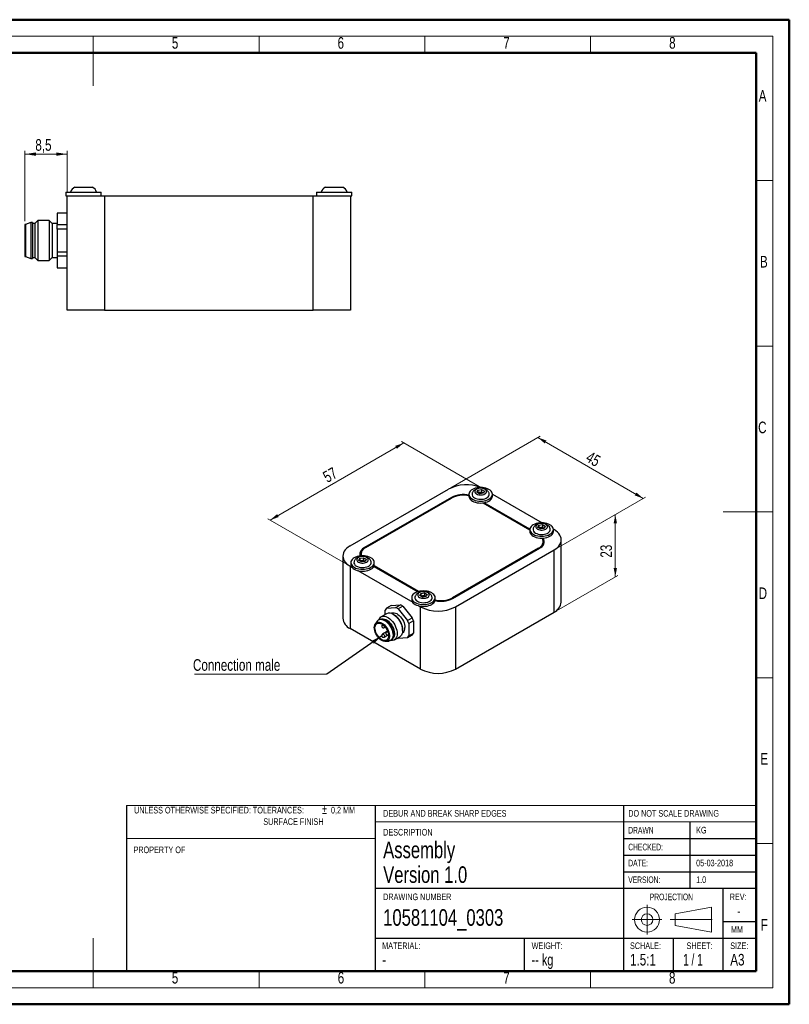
# Model space of a CAD drawing. Header units: millimetres. Extents: x 0 to 420, y 0 to 297.
# Tile 2 of 2: x 188 to 420, y 0 to 297. Entities that reach past the tile are written whole.
import ezdxf

# ---------------------------------------------------------------- set-up
doc = ezdxf.new("R2010")
doc.units = ezdxf.units.MM
doc.linetypes.add('CENTERX2', pattern=[20.32, 12.7, -2.54, 2.54, -2.54])
doc.styles.add('SLDTEXTSTYLE0', font='TXT', dxfattribs={"width": 0.75})
doc.styles.add('SLDTEXTSTYLE1', font='TXT', dxfattribs={"width": 0.605})
doc.styles.add('SLDTEXTSTYLE2', font='TXT', dxfattribs={"width": 0.7})
doc.styles.add('SLDTEXTSTYLE3', font='TXT', dxfattribs={"width": 0.65})
doc.dimstyles.new('SLDDIMSTYLE0', dxfattribs={"dimtxt": 3.5, "dimasz": 3.302, "dimexe": 0, "dimexo": 0.0625, "dimgap": 0.875, "dimtad": 1, "dimdec": 1, "dimlfac": 0.666667, "dimrnd": 1e-09, "dimzin": 12, "dimdsep": 46, "dimtxsty": 'SLDTEXTSTYLE0', "dimsah": 1, "dimcen": 0.09, "dimadec": 0, "dimazin": 3, "dimtfac": 1, "dimtdec": 1, "dimtofl": 0, "dimtmove": 0, "dimatfit": 3, "dimfxl": 1, "dimfrac": 2, "dimtolj": 1, "dimtzin": 12, "dimarcsym": 0})
doc.dimstyles.new('SLDDIMSTYLE2', dxfattribs={"dimtxt": 3.5, "dimasz": 3.302, "dimexe": 0, "dimexo": 0.0625, "dimgap": 0.875, "dimtad": 1, "dimrnd": 1e-09, "dimzin": 12, "dimdsep": 46, "dimtxsty": 'SLDTEXTSTYLE0', "dimsah": 1, "dimcen": 0.09, "dimadec": 0, "dimazin": 3, "dimtfac": 1, "dimtofl": 0, "dimtmove": 0, "dimatfit": 3, "dimfxl": 1, "dimfrac": 2, "dimtolj": 1, "dimtzin": 12, "dimarcsym": 0})
doc.dimstyles.new('SLDDIMSTYLE3', dxfattribs={"dimtxt": 0.18, "dimasz": 3.302, "dimexe": 0, "dimexo": 0.0625, "dimgap": 0, "dimtad": 0, "dimtih": 1, "dimtoh": 1, "dimdec": 0, "dimrnd": 1e-09, "dimzin": 0, "dimdsep": 46, "dimtxsty": 'Standard', "dimsah": 1, "dimcen": 0.09, "dimadec": 0, "dimazin": 0, "dimtfac": 3.302, "dimtdec": 0, "dimtofl": 0, "dimtmove": 0, "dimatfit": 3, "dimfxl": 1, "dimfrac": 2, "dimtolj": 1, "dimtzin": 0, "dimarcsym": 0})

# ---------------------------------------------------------------- blocks, each defined once
blk = doc.blocks.new('SW_NOTE_0')
at = {"color": 0, "linetype": 'Continuous', "lineweight": 0, "attachment_point": 1}
for s, insert, char_height, style in [('±', (56.73, 3.3), 2.91, 'SLDTEXTSTYLE2'), ('UNLESS OTHERWISE SPECIFIED: TOLERANCES:', (0, 2.58), 2, 'SLDTEXTSTYLE0'), ('0,2 MM', (59.42, 2.58), 2, 'SLDTEXTSTYLE0'), ('SURFACE FINISH', (39, -0.88), 2, 'SLDTEXTSTYLE0')]:
    blk.add_mtext(s, dxfattribs=dict(at, insert=insert, char_height=char_height, style=style))
blk = doc.blocks.new('_D')
at = {"color": 7, "linetype": 'Continuous', "lineweight": 18}
for p, q in [((189.44, 236.41), (189.44, 257.66)), ((202.19, 256.66), (189.44, 256.66)), ((202.19, 245.11), (202.19, 257.66))]:
    blk.add_line(p, q, dxfattribs=at)
for points in [[(189.44, 256.66), (192.74, 256.16), (192.74, 257.17)], [(202.19, 256.66), (198.88, 257.17), (198.88, 256.16)]]:
    blk.add_solid(points, dxfattribs=at)
at = {"color": 7, "linetype": 'Continuous', "lineweight": 18, "insert": (192.58, 261.18), "char_height": 3.5, "attachment_point": 1, "style": 'SLDTEXTSTYLE0'}
blk.add_mtext('8,5', dxfattribs=at)
blk = doc.blocks.new('_D_3')
at = {"color": 7, "linetype": 'Continuous', "lineweight": 18}
for p, q in [((263.45, 146.29), (303.75, 169.56)), ((327.16, 156.05), (303.05, 169.97)), ((286.85, 132.78), (262.74, 146.7))]:
    blk.add_line(p, q, dxfattribs=at)
for points in [[(303.75, 169.56), (301.17, 168.65), (301.67, 167.77)], [(263.45, 146.29), (266.04, 147.2), (265.53, 148.08)]]:
    blk.add_solid(points, dxfattribs=at)
at = {"color": 7, "linetype": 'Continuous', "lineweight": 18, "insert": (278.95, 160.45), "char_height": 3.5, "attachment_point": 1, "rotation": 29.9973, "style": 'SLDTEXTSTYLE0'}
blk.add_mtext('57', dxfattribs=at)
blk = doc.blocks.new('_D_4')
at = {"color": 7, "linetype": 'Continuous', "lineweight": 18}
for p, q in [((317.97, 156.05), (344.9, 171.59)), ((344.19, 171.19), (376.01, 152.82)), ((349.79, 137.68), (376.72, 153.22))]:
    blk.add_line(p, q, dxfattribs=at)
for points in [[(344.19, 171.19), (346.27, 169.4), (346.78, 170.28)], [(376.01, 152.82), (373.93, 154.6), (373.42, 153.72)]]:
    blk.add_solid(points, dxfattribs=at)
at = {"color": 7, "linetype": 'Continuous', "lineweight": 18, "insert": (360.11, 167.2), "char_height": 3.5, "attachment_point": 1, "rotation": 330.0027, "style": 'SLDTEXTSTYLE0'}
blk.add_mtext('45', dxfattribs=at)
blk = doc.blocks.new('_D_5')
at = {"color": 7, "linetype": 'Continuous', "lineweight": 18}
for p, q in [((349.79, 137.68), (368.29, 148.36)), ((367.58, 129.17), (367.58, 147.95)), ((349.79, 118.9), (368.29, 129.58))]:
    blk.add_line(p, q, dxfattribs=at)
for points in [[(367.58, 147.95), (367.07, 145.26), (368.09, 145.26)], [(367.58, 129.17), (368.09, 131.87), (367.07, 131.87)]]:
    blk.add_solid(points, dxfattribs=at)
at = {"color": 7, "linetype": 'Continuous', "lineweight": 18, "insert": (363.07, 134.95), "char_height": 3.5, "attachment_point": 1, "rotation": 90, "style": 'SLDTEXTSTYLE0'}
blk.add_mtext('23', dxfattribs=at)
blk = doc.blocks.new('SW_NOTE_2')
at = {"color": 0, "linetype": 'Continuous', "lineweight": 0}
blk.add_line((-39.95, 0), (0, 0), dxfattribs=at)
at = {"color": 0, "linetype": 'Continuous', "lineweight": 0, "insert": (-40.38, 4.54), "char_height": 3.5, "attachment_point": 1, "style": 'SLDTEXTSTYLE0'}
blk.add_mtext('Connection male', dxfattribs=at)

msp = doc.modelspace()

# ---------------------------------------------------------------- linework, layer by layer
at = {"color": 7, "linetype": 'Continuous', "lineweight": 50}
for p, q in [((0.079, 297.215), (420.079, 297.215)), ((420.079, 0.215), (420.079, 297.215)), ((20.079, 287.215), (410.079, 287.215)), ((410.079, 287.215), (410.079, 10.215)), ((20.079, 10.215), (410.079, 10.215)), ((0.079, 0.215), (420.079, 0.215))]:
    msp.add_line(p, q, dxfattribs=at)
at = {"color": 7, "linetype": 'Continuous', "lineweight": 18}
for p, q in [((15.079, 292.215), (415.079, 292.215)), ((210.079, 292.215), (210.079, 277.215)), ((260.079, 292.215), (260.079, 287.215)), ((310.079, 292.215), (310.079, 287.215)), ((360.079, 292.215), (360.079, 287.215)), ((415.079, 292.215), (415.079, 5.215)), ((410.079, 248.715), (415.079, 248.715)), ((410.079, 198.715), (415.079, 198.715)), ((415.079, 148.715), (400.079, 148.715)), ((410.079, 98.715), (415.079, 98.715)), ((295.079, 60.215), (220.079, 60.215)), ((295.079, 60.215), (370.079, 60.215)), ((410.079, 60.215), (370.079, 60.215)), ((370.079, 55.215), (295.079, 55.215)), ((410.079, 55.215), (370.079, 55.215)), ((295.079, 50.215), (220.079, 50.215)), ((415.079, 48.715), (410.079, 48.715)), ((396.61, 29.508), (385.61, 27.508)), ((385.61, 27.508), (385.61, 24.008)), ((396.61, 22.008), (396.61, 29.508)), ((385.61, 24.008), (396.61, 22.008)), ((210.079, 5.215), (210.079, 20.215)), ((210.079, 10.215), (210.079, 5.215)), ((260.079, 10.215), (260.079, 5.215)), ((310.079, 10.215), (310.079, 5.215)), ((360.079, 10.215), (360.079, 5.215)), ((15.079, 5.215), (415.079, 5.215))]:
    msp.add_line(p, q, dxfattribs=at)
at = {"color": 7, "linetype": 'Continuous', "lineweight": 25}
for p, q in [((204.51, 246.665), (209.76, 246.665)), ((280.11, 246.665), (285.36, 246.665)), ((201.81, 245.165), (201.81, 244.115)), ((201.81, 245.165), (212.46, 245.165)), ((201.81, 244.115), (202.185, 244.115)), ((202.185, 209.615), (202.185, 244.115)), ((202.185, 244.115), (213.435, 244.115)), ((212.46, 244.115), (212.46, 245.165)), ((213.435, 244.115), (213.435, 209.615)), ((213.435, 244.115), (276.435, 244.115)), ((276.435, 209.615), (276.435, 244.115)), ((276.435, 244.115), (287.685, 244.115)), ((277.41, 245.165), (277.41, 244.115)), ((277.41, 245.165), (288.06, 245.165)), ((287.685, 244.115), (288.06, 244.115)), ((287.685, 244.115), (287.685, 209.615)), ((288.06, 244.115), (288.06, 245.165)), ((202.185, 238.865), (199.185, 238.865)), ((199.185, 238.828), (199.185, 238.865)), ((202.185, 238.828), (199.185, 238.828)), ((199.185, 238.828), (199.185, 235.391)), ((189.585, 235.415), (189.435, 235.415)), ((189.435, 235.415), (189.435, 230.615)), ((191.235, 236.015), (189.585, 235.415)), ((189.585, 235.415), (189.585, 225.815)), ((191.685, 236.015), (191.235, 236.015)), ((191.235, 236.015), (191.235, 230.615)), ((191.685, 236.015), (191.685, 230.615)), ((192.435, 235.715), (191.685, 235.715)), ((193.335, 236.615), (192.435, 235.715)), ((192.435, 235.715), (192.435, 225.515)), ((196.785, 236.615), (193.335, 236.615)), ((193.335, 236.615), (193.335, 230.615)), ((197.685, 235.715), (196.785, 236.615)), ((196.785, 236.615), (196.785, 224.615)), ((199.185, 235.715), (197.685, 235.715)), ((197.685, 235.715), (197.685, 230.615)), ((199.185, 235.391), (202.185, 235.391)), ((199.185, 234.052), (199.185, 235.391)), ((202.185, 234.052), (199.185, 234.052)), ((199.185, 234.052), (199.185, 227.178)), ((189.435, 230.615), (189.435, 225.815)), ((191.235, 230.615), (191.235, 225.215)), ((191.685, 230.615), (191.685, 225.215)), ((193.335, 230.615), (193.335, 224.615)), ((197.685, 230.615), (197.685, 225.515)), ((189.435, 225.815), (189.585, 225.815)), ((189.585, 225.815), (191.235, 225.215)), ((199.185, 227.178), (202.185, 227.178)), ((199.185, 227.178), (199.185, 225.838)), ((202.185, 225.838), (199.185, 225.838)), ((199.185, 225.838), (199.185, 222.401)), ((191.235, 225.215), (191.685, 225.215)), ((191.685, 225.515), (192.435, 225.515)), ((192.435, 225.515), (193.335, 224.615)), ((193.335, 224.615), (196.785, 224.615)), ((196.785, 224.615), (197.685, 225.515)), ((197.685, 225.515), (199.185, 225.515)), ((199.185, 222.401), (202.185, 222.401)), ((199.185, 222.365), (199.185, 222.401)), ((199.185, 222.365), (202.185, 222.365)), ((213.435, 209.615), (202.185, 209.615)), ((213.435, 209.615), (276.435, 209.615)), ((287.685, 209.615), (276.435, 209.615)), ((287.561, 138.495), (317.26, 155.64)), ((325.832, 154.692), (326.13, 155.336)), ((326.648, 154.221), (325.832, 154.692)), ((326.13, 155.336), (327.246, 155.508)), ((326.13, 155.336), (326.13, 154.52)), ((326.688, 154.606), (326.131, 154.519)), ((327.246, 154.692), (326.688, 154.606)), ((327.246, 155.508), (328.062, 155.037)), ((327.246, 155.508), (327.246, 154.692)), ((327.654, 154.456), (327.246, 154.692)), ((327.763, 154.393), (327.654, 154.456)), ((328.062, 155.037), (327.763, 154.393)), ((318.143, 153.13), (291.91, 137.985)), ((292.263, 137.985), (318.143, 152.925)), ((323.397, 154.048), (323.397, 153.476)), ((327.763, 154.393), (326.648, 154.221)), ((327.724, 151.477), (341.782, 143.361)), ((341.789, 143.562), (328.003, 151.52)), ((330.495, 154.123), (345.461, 145.483)), ((330.497, 153.476), (330.497, 154.048)), ((341.782, 143.435), (341.782, 142.863)), ((344.216, 144.079), (344.515, 144.723)), ((345.033, 143.607), (344.216, 144.079)), ((344.515, 144.723), (345.631, 144.895)), ((344.515, 144.723), (344.515, 143.906)), ((345.073, 143.992), (344.515, 143.906)), ((346.148, 143.78), (345.033, 143.607)), ((345.631, 144.079), (345.073, 143.992)), ((345.631, 144.895), (346.447, 144.424)), ((345.631, 144.895), (345.631, 144.079)), ((346.039, 143.843), (345.631, 144.079)), ((346.148, 143.78), (346.039, 143.843)), ((346.447, 144.424), (346.148, 143.78)), ((348.879, 143.509), (349.079, 143.394)), ((348.882, 142.863), (348.882, 143.435)), ((345.842, 138.756), (345.842, 139.822)), ((351.276, 121.552), (351.276, 140.332)), ((344.377, 137.781), (318.497, 122.841)), ((318.497, 122.637), (344.731, 137.781)), ((319.381, 120.126), (349.079, 137.271)), ((349.079, 118.49), (349.079, 137.271)), ((285.364, 135.434), (285.364, 116.653)), ((290.193, 134.119), (290.492, 134.762)), ((291.01, 133.647), (290.193, 134.119)), ((290.492, 134.762), (291.608, 134.935)), ((290.492, 134.762), (290.492, 133.946)), ((291.05, 134.032), (290.492, 133.946)), ((290.799, 135.944), (290.799, 135.503)), ((292.125, 133.82), (291.01, 133.647)), ((291.608, 134.118), (291.05, 134.032)), ((291.608, 134.935), (292.424, 134.464)), ((291.608, 134.935), (291.608, 134.118)), ((292.016, 133.883), (291.608, 134.118)), ((292.125, 133.82), (292.016, 133.883)), ((292.424, 134.464), (292.125, 133.82)), ((287.561, 132.372), (288.05, 132.09)), ((287.561, 132.372), (287.561, 113.592)), ((287.759, 133.475), (287.759, 132.903)), ((289.901, 131.022), (306.435, 121.477)), ((294.698, 132.293), (307.947, 124.645)), ((308.179, 124.715), (294.773, 132.454)), ((294.859, 132.903), (294.859, 133.475)), ((306.144, 122.861), (306.144, 122.29)), ((308.578, 123.505), (308.877, 124.149)), ((309.395, 123.034), (308.578, 123.505)), ((308.877, 124.149), (309.992, 124.322)), ((308.877, 124.149), (308.877, 123.333)), ((309.435, 123.419), (308.877, 123.333)), ((310.51, 123.206), (309.395, 123.034)), ((309.992, 123.505), (309.435, 123.419)), ((309.992, 124.322), (310.809, 123.85)), ((309.992, 124.322), (309.992, 123.505)), ((310.401, 123.269), (309.992, 123.505)), ((310.51, 123.206), (310.401, 123.269)), ((310.809, 123.85), (310.51, 123.206)), ((313.244, 122.29), (313.244, 122.861)), ((298.168, 117.804), (298.168, 119.139)), ((299.947, 120.474), (298.532, 119.657)), ((298.532, 119.657), (301.339, 119.908)), ((299.947, 120.474), (302.753, 120.725)), ((301.339, 119.908), (302.753, 120.725)), ((303.482, 120.304), (302.068, 119.487)), ((302.068, 119.487), (304.874, 115.996)), ((303.482, 120.304), (306.288, 116.813)), ((308.285, 120.408), (308.774, 120.126)), ((308.774, 101.346), (308.774, 120.126)), ((319.381, 120.126), (319.381, 101.346)), ((296.368, 116.303), (296.156, 116.181)), ((298.572, 118.038), (296.946, 117.099)), ((300.003, 118.171), (299.926, 118.126)), ((300.997, 117.594), (300.572, 117.839)), ((304.874, 115.996), (306.288, 116.813)), ((306.653, 115.873), (305.239, 115.056)), ((306.653, 115.873), (306.653, 112.131)), ((319.381, 101.346), (349.079, 118.49)), ((308.774, 101.346), (287.561, 113.592)), ((295.753, 115.809), (295.342, 115.227)), ((295.578, 115.385), (295.507, 115.345)), ((297.399, 114.748), (297.352, 114.721)), ((297.852, 113.855), (298.141, 114.022)), ((303.4, 112.941), (303.4, 113.43)), ((305.239, 115.056), (305.239, 111.315)), ((298.583, 112.574), (297.352, 111.863)), ((297.852, 110.997), (299.137, 111.739)), ((298.878, 112.744), (298.589, 112.578)), ((299.089, 111.712), (299.137, 111.739)), ((299.755, 109.945), (299.968, 110.068)), ((300.945, 110.17), (302.572, 111.109)), ((304.874, 110.796), (302.068, 110.545)), ((303.325, 112.237), (303.403, 112.282)), ((306.288, 111.612), (304.874, 110.796)), ((305.239, 111.315), (306.653, 112.131)), ((298.523, 109.718), (299.232, 109.783)), ((298.707, 109.802), (298.778, 109.843)), ((220.079, 60.215), (220.079, 10.215)), ((295.079, 60.215), (295.079, 10.215)), ((370.079, 60.215), (370.079, 10.215)), ((390.079, 55.215), (390.079, 35.215)), ((370.079, 50.215), (410.079, 50.215)), ((370.079, 45.215), (410.079, 45.215)), ((370.079, 40.215), (410.079, 40.215)), ((295.079, 35.215), (410.079, 35.215)), ((400.079, 20.215), (400.079, 35.215)), ((400.079, 25.215), (410.079, 25.215)), ((295.079, 20.215), (410.079, 20.215)), ((340.079, 20.215), (340.079, 10.215)), ((385.079, 20.215), (385.079, 10.215)), ((400.079, 10.215), (400.079, 20.215))]:
    msp.add_line(p, q, dxfattribs=at)
at = {"color": 1, "linetype": 'Continuous', "lineweight": 25}
for p, q in [((318.143, 152.925), (318.143, 153.13)), ((291.91, 137.985), (291.91, 137.758)), ((344.377, 137.781), (344.377, 137.577)), ((318.497, 122.841), (318.497, 122.637)), ((297.352, 114.721), (297.409, 114.741)), ((299.135, 111.75), (299.089, 111.711))]:
    msp.add_line(p, q, dxfattribs=at)
at = {"color": 7, "linetype": 'Continuous'}
msp.add_line((347.842, 144.312), (347.665, 144.21), dxfattribs=at)
at = {"color": 7, "linetype": 'CENTERX2', "lineweight": 18}
for p, q in [((377.154, 30.258), (377.154, 21.258)), ((372.654, 25.758), (381.654, 25.758)), ((384.11, 25.758), (398.11, 25.758))]:
    msp.add_line(p, q, dxfattribs=at)
at = {"color": 7, "linetype": 'Continuous', "lineweight": 25, "flags": 128}
for points in [[(324.437, 155.497), (324.075, 155.253), (323.784, 154.978), (323.571, 154.681), (323.441, 154.369), (323.397, 154.048), (323.441, 153.727), (323.571, 153.415), (323.784, 153.118), (324.075, 152.843), (324.437, 152.599), (324.86, 152.39), (325.335, 152.222), (325.85, 152.099), (326.392, 152.024), (326.947, 151.999), (327.502, 152.024), (328.044, 152.099), (328.559, 152.222), (329.034, 152.39), (329.457, 152.599), (329.819, 152.843), (330.11, 153.118), (330.323, 153.415), (330.453, 153.727), (330.497, 154.048), (330.453, 154.369), (330.323, 154.681), (330.11, 154.978), (329.819, 155.253), (329.457, 155.497), (329.034, 155.706), (328.559, 155.874), (328.044, 155.997), (327.502, 156.072), (326.947, 156.097), (326.392, 156.072), (325.85, 155.997), (325.335, 155.874), (324.86, 155.706), (324.437, 155.497)], [(325.709, 155.579), (325.465, 155.402), (325.295, 155.198), (325.208, 154.978), (325.208, 154.751), (325.295, 154.531), (325.465, 154.327), (325.709, 154.15), (326.016, 154.009), (326.369, 153.911), (326.751, 153.861), (327.143, 153.861), (327.525, 153.911), (327.878, 154.009), (328.184, 154.15), (328.429, 154.327), (328.599, 154.531), (328.686, 154.751), (328.686, 154.978), (328.599, 155.198), (328.429, 155.402), (328.184, 155.579), (327.878, 155.72), (327.525, 155.818), (327.143, 155.869), (326.751, 155.869), (326.369, 155.818), (326.016, 155.72), (325.709, 155.579)], [(327.654, 154.456), (327.74, 154.399), (327.751, 154.391)], [(323.397, 153.476), (323.441, 153.156), (323.571, 152.843), (323.784, 152.546), (324.075, 152.272), (324.437, 152.027), (324.86, 151.819), (325.335, 151.65), (325.85, 151.527), (326.392, 151.452), (326.947, 151.427), (327.502, 151.452), (328.044, 151.527), (328.559, 151.65), (329.034, 151.819), (329.457, 152.027), (329.819, 152.272), (330.11, 152.546), (330.323, 152.843), (330.453, 153.156), (330.497, 153.476), (330.497, 153.476)], [(325.101, 152.982), (325.471, 152.804), (325.892, 152.669), (326.349, 152.581), (326.826, 152.542), (327.308, 152.555), (327.777, 152.619), (328.218, 152.731), (328.615, 152.888), (328.956, 153.085), (329.228, 153.315), (329.423, 153.569), (329.533, 153.84), (329.555, 154.118), (329.518, 154.312)], [(342.821, 144.884), (342.46, 144.639), (342.169, 144.365), (341.955, 144.068), (341.825, 143.755), (341.782, 143.435), (341.825, 143.114), (341.955, 142.801), (342.169, 142.504), (342.46, 142.23), (342.821, 141.986), (343.245, 141.777), (343.72, 141.609), (344.235, 141.486), (344.776, 141.411), (345.332, 141.385), (345.887, 141.411), (346.429, 141.486), (346.943, 141.609), (347.418, 141.777), (347.842, 141.986), (348.204, 142.23), (348.495, 142.504), (348.708, 142.801), (348.838, 143.114), (348.882, 143.435), (348.838, 143.755), (348.708, 144.068), (348.495, 144.365), (348.204, 144.639), (347.842, 144.884), (347.418, 145.093), (346.943, 145.261), (346.429, 145.384), (345.887, 145.459), (345.332, 145.484), (344.776, 145.459), (344.235, 145.384), (343.72, 145.261), (343.245, 145.093), (342.821, 144.884)], [(341.782, 142.863), (341.825, 142.543), (341.955, 142.23), (342.169, 141.933), (342.46, 141.659), (342.821, 141.414), (343.245, 141.205), (343.72, 141.037), (344.235, 140.914), (344.776, 140.839), (345.332, 140.814), (345.887, 140.839), (346.429, 140.914), (346.943, 141.037), (347.418, 141.205), (347.842, 141.414), (348.204, 141.659), (348.495, 141.933), (348.708, 142.23), (348.838, 142.543), (348.882, 142.863)], [(343.485, 142.369), (343.856, 142.191), (344.277, 142.056), (344.734, 141.967), (345.211, 141.929), (345.692, 141.942), (346.162, 142.006), (346.602, 142.118), (347, 142.275), (347.341, 142.472), (347.613, 142.701), (347.807, 142.956), (347.918, 143.227), (347.94, 143.504), (347.903, 143.698)], [(344.094, 144.966), (343.85, 144.789), (343.68, 144.585), (343.593, 144.364), (343.593, 144.138), (343.68, 143.918), (343.85, 143.714), (344.094, 143.537), (344.401, 143.396), (344.754, 143.298), (345.136, 143.247), (345.528, 143.247), (345.91, 143.298), (346.263, 143.396), (346.569, 143.537), (346.813, 143.714), (346.984, 143.918), (347.071, 144.138), (347.071, 144.364), (346.984, 144.585), (346.813, 144.789), (346.569, 144.966), (346.263, 145.107), (345.91, 145.205), (345.528, 145.255), (345.136, 145.255), (344.754, 145.205), (344.401, 145.107), (344.094, 144.966)], [(346.039, 143.843), (346.125, 143.786), (346.136, 143.778)], [(349.079, 137.271), (349.64, 137.633), (350.127, 138.029), (350.533, 138.454), (350.855, 138.902), (351.088, 139.369), (351.229, 139.848), (351.276, 140.332), (351.229, 140.817), (351.088, 141.296), (350.855, 141.762), (350.533, 142.211), (350.127, 142.636), (349.64, 143.032), (349.079, 143.394)], [(287.561, 138.495), (287.001, 138.133), (286.514, 137.737), (286.107, 137.312), (285.785, 136.864), (285.552, 136.397), (285.412, 135.919), (285.364, 135.434), (285.412, 134.949), (285.552, 134.47), (285.785, 134.004), (286.107, 133.555), (286.514, 133.13), (287.001, 132.734), (287.561, 132.372)], [(288.799, 134.924), (288.437, 134.679), (288.146, 134.405), (287.933, 134.108), (287.802, 133.795), (287.759, 133.475), (287.802, 133.154), (287.933, 132.841), (288.146, 132.544), (288.437, 132.27), (288.799, 132.025), (289.222, 131.817), (289.697, 131.649), (290.212, 131.526), (290.753, 131.45), (291.309, 131.425), (291.864, 131.45), (292.406, 131.526), (292.92, 131.649), (293.395, 131.817), (293.819, 132.025), (294.181, 132.27), (294.472, 132.544), (294.685, 132.841), (294.815, 133.154), (294.859, 133.475), (294.815, 133.795), (294.685, 134.108), (294.472, 134.405), (294.181, 134.679), (293.819, 134.924), (293.395, 135.133), (292.92, 135.301), (292.406, 135.424), (291.864, 135.499), (291.309, 135.524), (290.753, 135.499), (290.212, 135.424), (289.697, 135.301), (289.222, 135.133), (288.799, 134.924)], [(289.462, 132.409), (289.833, 132.231), (290.254, 132.096), (290.711, 132.007), (291.188, 131.969), (291.67, 131.982), (292.139, 132.045), (292.579, 132.158), (292.977, 132.315), (293.318, 132.512), (293.59, 132.741), (293.785, 132.996), (293.895, 133.266), (293.917, 133.544), (293.88, 133.738)], [(290.071, 135.005), (289.827, 134.829), (289.657, 134.625), (289.57, 134.404), (289.57, 134.178), (289.657, 133.957), (289.827, 133.754), (290.071, 133.577), (290.378, 133.436), (290.731, 133.338), (291.113, 133.287), (291.505, 133.287), (291.887, 133.338), (292.24, 133.436), (292.546, 133.577), (292.791, 133.754), (292.961, 133.957), (293.048, 134.178), (293.048, 134.404), (292.961, 134.625), (292.791, 134.829), (292.546, 135.005), (292.24, 135.147), (291.887, 135.245), (291.505, 135.295), (291.113, 135.295), (290.731, 135.245), (290.378, 135.147), (290.071, 135.005)], [(292.016, 133.883), (292.102, 133.826), (292.113, 133.818)], [(287.759, 132.903), (287.802, 132.582), (287.933, 132.27), (288.146, 131.973), (288.437, 131.698), (288.799, 131.454), (289.222, 131.245), (289.697, 131.077), (290.212, 130.954), (290.753, 130.879), (291.309, 130.854), (291.864, 130.879), (292.406, 130.954), (292.92, 131.077), (293.395, 131.245), (293.819, 131.454), (294.181, 131.698), (294.472, 131.973), (294.685, 132.27), (294.815, 132.582), (294.859, 132.903)], [(307.183, 124.31), (306.822, 124.066), (306.53, 123.792), (306.317, 123.495), (306.187, 123.182), (306.144, 122.861), (306.187, 122.541), (306.317, 122.228), (306.53, 121.931), (306.822, 121.657), (307.183, 121.412), (307.607, 121.203), (308.082, 121.035), (308.597, 120.912), (309.138, 120.837), (309.694, 120.812), (310.249, 120.837), (310.791, 120.912), (311.305, 121.035), (311.78, 121.203), (312.204, 121.412), (312.566, 121.657), (312.857, 121.931), (313.07, 122.228), (313.2, 122.541), (313.244, 122.861), (313.2, 123.182), (313.07, 123.495), (312.857, 123.792), (312.566, 124.066), (312.204, 124.31), (311.78, 124.519), (311.305, 124.687), (310.791, 124.81), (310.249, 124.885), (309.694, 124.911), (309.138, 124.885), (308.597, 124.81), (308.082, 124.687), (307.607, 124.519), (307.183, 124.31)], [(306.144, 122.29), (306.187, 121.969), (306.317, 121.656), (306.53, 121.359), (306.822, 121.085), (307.183, 120.841), (307.607, 120.632), (308.082, 120.464), (308.597, 120.341), (309.138, 120.266), (309.694, 120.24), (310.249, 120.266), (310.791, 120.341), (311.305, 120.464), (311.78, 120.632), (312.204, 120.841), (312.566, 121.085), (312.857, 121.359), (313.07, 121.656), (313.2, 121.969), (313.244, 122.29)], [(307.847, 121.795), (308.218, 121.618), (308.639, 121.482), (309.096, 121.394), (309.573, 121.356), (310.054, 121.368), (310.523, 121.432), (310.964, 121.544), (311.362, 121.702), (311.702, 121.898), (311.975, 122.128), (312.169, 122.382), (312.28, 122.653), (312.302, 122.931), (312.264, 123.125)], [(308.456, 124.392), (308.212, 124.215), (308.042, 124.011), (307.955, 123.791), (307.955, 123.565), (308.042, 123.344), (308.212, 123.14), (308.456, 122.963), (308.762, 122.822), (309.116, 122.724), (309.498, 122.674), (309.889, 122.674), (310.272, 122.724), (310.625, 122.822), (310.931, 122.963), (311.175, 123.14), (311.345, 123.344), (311.433, 123.565), (311.433, 123.791), (311.345, 124.011), (311.175, 124.215), (310.931, 124.392), (310.625, 124.533), (310.272, 124.631), (309.889, 124.682), (309.498, 124.682), (309.116, 124.631), (308.762, 124.533), (308.456, 124.392)], [(310.401, 123.269), (310.487, 123.213), (310.498, 123.205)], [(295.753, 115.809), (295.896, 115.98), (296.156, 116.181), (296.459, 116.305), (296.8, 116.349), (297.169, 116.313), (297.557, 116.196), (297.956, 116.003), (298.354, 115.737), (298.742, 115.405), (299.111, 115.015), (299.452, 114.577), (299.756, 114.103), (300.015, 113.602), (300.224, 113.088), (300.377, 112.574), (300.47, 112.071), (300.501, 111.594)], [(296.274, 116.249), (296.397, 116.523), (296.609, 116.824), (296.872, 117.053), (297.182, 117.206), (297.531, 117.28), (297.912, 117.271), (298.316, 117.182), (298.734, 117.014), (299.157, 116.77), (299.575, 116.456), (299.979, 116.078), (300.36, 115.647), (300.709, 115.17), (301.019, 114.659), (301.282, 114.125), (301.494, 113.581), (301.648, 113.037), (301.742, 112.507), (301.774, 112.002)], [(296.368, 116.303), (296.671, 116.427), (297.012, 116.472), (297.381, 116.435), (297.769, 116.319), (298.168, 116.125), (298.566, 115.859), (298.954, 115.527), (299.323, 115.138), (299.664, 114.7), (299.968, 114.225), (300.227, 113.724), (300.436, 113.211), (300.589, 112.696), (300.682, 112.194), (300.713, 111.716)], [(297.17, 116.466), (297.236, 116.478), (297.579, 116.488), (297.946, 116.417), (298.328, 116.269), (298.715, 116.045), (299.097, 115.753), (299.464, 115.4), (299.806, 114.994), (300.116, 114.547), (300.384, 114.07), (300.603, 113.576), (300.769, 113.076), (300.877, 112.585), (300.923, 112.115), (300.908, 111.677), (300.83, 111.284), (300.693, 110.946), (300.509, 110.681)], [(300.003, 118.171), (300.183, 118.255), (300.501, 118.325), (300.851, 118.315), (301.222, 118.224), (301.606, 118.056), (301.993, 117.815), (302.372, 117.507), (302.734, 117.14), (303.069, 116.723), (303.369, 116.267), (303.625, 115.785), (303.832, 115.288), (303.984, 114.789), (304.076, 114.302), (304.107, 113.839)], [(300.572, 117.84), (300.993, 117.56), (301.406, 117.213), (301.799, 116.808), (302.165, 116.352), (302.496, 115.857), (302.783, 115.333), (303.021, 114.792), (303.205, 114.247), (303.329, 113.708), (303.392, 113.189), (303.392, 112.701), (303.329, 112.255), (303.205, 111.86), (303.021, 111.526), (302.783, 111.26), (302.572, 111.109)], [(299.37, 111.267), (299.339, 110.855), (299.247, 110.489), (299.097, 110.181), (298.893, 109.938), (298.64, 109.766), (298.345, 109.671), (298.016, 109.656), (297.663, 109.72), (297.294, 109.861), (296.92, 110.077), (296.552, 110.361), (296.198, 110.705), (295.869, 111.1), (295.575, 111.536), (295.321, 111.999), (295.117, 112.478), (294.967, 112.96), (294.875, 113.432), (294.844, 113.879), (294.875, 114.292), (294.967, 114.657), (295.117, 114.966), (295.321, 115.209), (295.575, 115.38), (295.869, 115.475), (296.198, 115.491), (296.552, 115.427), (296.92, 115.285), (297.294, 115.069), (297.663, 114.786), (298.016, 114.441), (298.345, 114.046), (298.64, 113.611), (298.893, 113.147), (299.097, 112.668), (299.247, 112.186), (299.339, 111.715), (299.37, 111.267)], [(299.158, 111.389), (299.126, 110.996), (299.034, 110.651), (298.883, 110.364), (298.678, 110.144), (298.425, 109.998), (298.132, 109.931), (297.808, 109.943), (297.463, 110.036), (297.107, 110.205), (296.751, 110.447), (296.406, 110.753), (296.082, 111.114), (295.789, 111.52), (295.536, 111.958), (295.331, 112.414), (295.18, 112.876), (295.088, 113.328), (295.056, 113.757), (295.088, 114.15), (295.18, 114.496), (295.331, 114.782), (295.536, 115.002), (295.789, 115.148), (296.082, 115.216), (296.406, 115.203), (296.751, 115.111), (297.107, 114.941), (297.463, 114.7), (297.808, 114.394), (298.132, 114.032), (298.425, 113.626), (298.678, 113.189), (298.883, 112.732), (299.034, 112.271), (299.126, 111.819), (299.158, 111.389)], [(295.578, 115.385), (295.788, 115.478), (296.101, 115.534), (296.443, 115.51), (296.805, 115.406), (297.178, 115.227), (297.55, 114.976), (297.912, 114.661), (298.255, 114.29), (298.568, 113.874), (298.842, 113.423), (299.072, 112.95), (299.25, 112.467), (299.371, 111.989), (299.433, 111.528), (299.433, 111.097), (299.371, 110.706), (299.25, 110.368), (299.072, 110.091), (298.842, 109.883), (298.778, 109.843)], [(300.501, 111.594), (300.47, 111.152), (300.377, 110.757), (300.224, 110.419), (300.015, 110.146), (299.756, 109.945), (299.452, 109.821), (299.232, 109.783)], [(301.774, 112.002), (301.742, 111.533), (301.648, 111.112), (301.494, 110.746), (301.282, 110.446), (301.019, 110.216), (300.709, 110.063), (300.36, 109.99), (299.979, 109.998), (299.874, 110.013)]]:
    msp.add_lwpolyline(points, dxfattribs=at)
at = {"color": 1, "linetype": 'Continuous', "lineweight": 25, "flags": 128}
for points in [[(297.352, 111.863), (297.467, 111.885), (297.602, 111.838)], [(297.602, 111.838), (297.737, 111.729), (297.852, 111.574), (297.929, 111.398), (297.956, 111.226), (297.929, 111.085), (297.852, 110.997), (297.852, 110.997)], [(298.59, 112.578), (298.704, 112.6), (298.839, 112.553)], [(298.839, 112.553), (298.975, 112.444), (298.989, 112.429)]]:
    msp.add_lwpolyline(points, dxfattribs=at)
at = {"color": 7, "linetype": 'Continuous', "lineweight": 18}
for radius in [3.75, 1.75]:
    msp.add_circle((377.154, 25.758), radius, dxfattribs=at)
at = {"color": 7, "linetype": 'Continuous', "lineweight": 25}
for centre, radius, start, end in [((205.343, 244.642), 2.188, 112.37005, 166.16456), ((208.928, 244.642), 2.188, 13.83544, 67.62995), ((280.943, 244.642), 2.188, 112.37005, 166.16456), ((284.528, 244.642), 2.188, 13.83544, 67.62995), ((322.599, 145.242), 11.689, 68.23703, 117.17826), ((326.869, 153.316), 1.302, 97.97773, 118.88199), ((326.949, 153.093), 1.535, 62.64254, 99.77144), ((321.694, 146.22), 7.768, 77.33438, 117.19491), ((321.694, 146.016), 7.768, 77.33446, 117.19486), ((325.528, 154.077), 1.175, 168.22325, 248.67119), ((343.913, 143.464), 1.175, 168.22334, 248.67111), ((345.254, 142.703), 1.302, 97.97777, 118.88195), ((345.333, 142.48), 1.535, 62.64255, 99.77143), ((343.652, 139.796), 2.142, 289.78049, 28.4675), ((344.013, 139.793), 2.136, 289.64005, 29.30721), ((292.821, 135.834), 2.336, 112.95386, 188.91109), ((293.181, 135.826), 2.347, 113.02944, 187.79755), ((289.89, 133.503), 1.175, 168.22338, 248.67083), ((291.231, 132.743), 1.302, 97.97768, 118.88204), ((291.31, 132.519), 1.535, 62.6427, 99.77116), ((308.275, 122.89), 1.175, 168.22347, 248.67075), ((309.615, 122.129), 1.302, 97.97772, 118.882), ((309.695, 121.906), 1.535, 62.64272, 99.77115), ((314.939, 129.605), 7.825, 257.17455, 297.0502), ((314.947, 129.751), 7.769, 257.29236, 297.19457), ((300.149, 118.134), 2.221, 136.69174, 153.10678), ((299.122, 115.227), 5.179, 55.33955, 64.66583), ((300.537, 116.044), 5.179, 55.33955, 64.66583), ((314.078, 130.295), 11.469, 242.45764, 297.54235), ((347.424, 121.997), 3.878, 295.2735, 353.40637), ((289.037, 116.97), 3.686, 184.91931, 246.40082), ((299.404, 116.243), 1.979, 53.82339, 114.86615), ((298.224, 113.218), 5.18, 2.34812, 57.64651), ((296.791, 112.319), 8.88, 17.95181, 24.45958), ((298.205, 113.136), 8.88, 17.95181, 24.45958), ((302.429, 113.66), 1.688, 305.24734, 6.06484), ((298.958, 111.517), 1.766, 304.85332, 6.45885), ((304.073, 114.819), 4.721, 241.42892, 244.86299), ((303.258, 112.319), 2.221, 316.69174, 333.10682), ((304.672, 113.136), 2.221, 316.69174, 333.10682), ((314.078, 111.515), 11.469, 242.45764, 297.54235)]:
    msp.add_arc(centre, radius, start, end, dxfattribs=at)
at = {"color": 1, "linetype": 'Continuous', "lineweight": 25}
msp.add_arc((297.621, 114.11), 0.344, 312.17516, 28.70445, dxfattribs=at)
at = {"color": 7, "linetype": 'Continuous', "lineweight": 25}
for points, knots in [([(325.373, 155.514), (325.286, 155.46), (325.089, 155.337), (324.824, 155.097), (324.594, 154.8), (324.446, 154.537), (324.401, 154.37), (324.388, 154.32)], [0, 0, 0, 0, 0.1924075, 0.4376601, 0.6733948, 0.9033627, 1, 1, 1, 1]), ([(329.51, 154.311), (329.485, 154.393), (329.423, 154.59), (329.252, 154.871), (329.018, 155.15), (328.731, 155.391), (328.395, 155.593), (328.012, 155.753), (327.588, 155.863), (327.138, 155.916), (326.676, 155.912), (326.215, 155.844), (325.771, 155.719), (325.504, 155.582), (325.373, 155.514)], [0, 0, 0, 0, 0.0534801, 0.1286962, 0.2044102, 0.2822302, 0.3636446, 0.4493727, 0.5385738, 0.6290633, 0.7202652, 0.8129919, 0.9082842, 1, 1, 1, 1]), ([(343.758, 144.901), (343.671, 144.847), (343.474, 144.724), (343.209, 144.484), (342.979, 144.187), (342.831, 143.924), (342.786, 143.756), (342.772, 143.707)], [0, 0, 0, 0, 0.1924076, 0.4376601, 0.6733948, 0.9033628, 1, 1, 1, 1]), ([(347.895, 143.698), (347.869, 143.78), (347.808, 143.977), (347.637, 144.257), (347.403, 144.536), (347.116, 144.777), (346.78, 144.98), (346.396, 145.14), (345.972, 145.249), (345.522, 145.303), (345.061, 145.298), (344.6, 145.231), (344.156, 145.106), (343.889, 144.968), (343.758, 144.901)], [0, 0, 0, 0, 0.0534801, 0.1286961, 0.2044101, 0.2822303, 0.3636445, 0.4493727, 0.5385738, 0.6290634, 0.7202651, 0.8129918, 0.9082842, 1, 1, 1, 1]), ([(289.735, 134.941), (289.648, 134.887), (289.451, 134.763), (289.186, 134.524), (288.956, 134.227), (288.808, 133.964), (288.763, 133.796), (288.749, 133.747)], [0, 0, 0, 0, 0.1924071, 0.4376596, 0.6733954, 0.9033609, 1, 1, 1, 1]), ([(293.872, 133.738), (293.846, 133.82), (293.785, 134.016), (293.614, 134.297), (293.38, 134.576), (293.093, 134.817), (292.757, 135.02), (292.373, 135.18), (291.949, 135.289), (291.5, 135.343), (291.038, 135.338), (290.577, 135.271), (290.133, 135.145), (289.866, 135.008), (289.735, 134.941)], [0, 0, 0, 0, 0.0534801, 0.1286963, 0.2044103, 0.2822302, 0.3636446, 0.4493729, 0.5385737, 0.6290637, 0.7202659, 0.812992, 0.9082847, 1, 1, 1, 1]), ([(308.119, 124.327), (308.033, 124.273), (307.836, 124.15), (307.571, 123.91), (307.341, 123.613), (307.193, 123.351), (307.148, 123.183), (307.134, 123.133)], [0, 0, 0, 0, 0.1924071, 0.4376596, 0.6733954, 0.903361, 1, 1, 1, 1]), ([(312.257, 123.125), (312.231, 123.206), (312.169, 123.403), (311.999, 123.684), (311.765, 123.963), (311.478, 124.204), (311.142, 124.407), (310.758, 124.566), (310.334, 124.676), (309.884, 124.73), (309.423, 124.725), (308.962, 124.658), (308.518, 124.532), (308.251, 124.395), (308.119, 124.327)], [0, 0, 0, 0, 0.0534801, 0.1286962, 0.2044102, 0.2822303, 0.3636446, 0.4493729, 0.5385737, 0.6290638, 0.7202658, 0.812992, 0.9082847, 1, 1, 1, 1]), ([(297.353, 114.72), (297.348, 114.718), (297.299, 114.694), (297.217, 114.618), (297.129, 114.479), (297.091, 114.302), (297.119, 114.119), (297.21, 113.961), (297.334, 113.858), (297.468, 113.799), (297.556, 113.792), (297.602, 113.788)], [0, 0, 0, 0, 0.0123004, 0.1255222, 0.2509768, 0.3871346, 0.5306855, 0.6671786, 0.799041, 0.8946077, 1, 1, 1, 1]), ([(297.602, 113.788), (297.666, 113.794), (297.753, 113.802), (297.83, 113.844), (297.851, 113.856)], [0, 0, 0, 0, 0.7234917, 1, 1, 1, 1]), ([(297.353, 111.862), (297.348, 111.86), (297.299, 111.836), (297.217, 111.76), (297.129, 111.621), (297.091, 111.444), (297.119, 111.262), (297.21, 111.103), (297.334, 111), (297.468, 110.941), (297.556, 110.934), (297.602, 110.93)], [0, 0, 0, 0, 0.0123004, 0.1255221, 0.2509766, 0.3871343, 0.5306862, 0.6671792, 0.7990407, 0.8946078, 1, 1, 1, 1]), ([(297.602, 110.93), (297.666, 110.936), (297.753, 110.944), (297.83, 110.986), (297.851, 110.998)], [0, 0, 0, 0, 0.723492, 1, 1, 1, 1]), ([(298.591, 112.577), (298.586, 112.575), (298.537, 112.551), (298.455, 112.474), (298.366, 112.335), (298.328, 112.159), (298.357, 111.976), (298.448, 111.817), (298.571, 111.714), (298.706, 111.655), (298.793, 111.648), (298.839, 111.645)], [0, 0, 0, 0, 0.01230041, 0.12552217, 0.25097676, 0.38713455, 0.53068654, 0.66717861, 0.799041, 0.8946077, 1, 1, 1, 1]), ([(298.839, 111.645), (298.903, 111.65), (298.991, 111.659), (299.067, 111.701), (299.088, 111.712)], [0, 0, 0, 0, 0.7234918, 1, 1, 1, 1])]:
    msp.add_open_spline(points, degree=3, knots=knots, dxfattribs=at)

# ---------------------------------------------------------------- block references
at = {"color": 7, "linetype": 'Continuous', "lineweight": 0}
for name, p in [('SW_NOTE_2', (280.53, 99.775)), ('SW_NOTE_0', (222.366, 57.202))]:
    msp.add_blockref(name, p, dxfattribs=at)

# ---------------------------------------------------------------- texts
for s, insert, char_height, attachment_point, style in [('5', (233.77, 291.966), 3.5, 1, 'SLDTEXTSTYLE0'), ('6', (283.774, 291.963), 3.5, 1, 'SLDTEXTSTYLE0'), ('7', (333.772, 291.976), 3.5, 1, 'SLDTEXTSTYLE0'), ('8', (383.82, 291.976), 3.5, 1, 'SLDTEXTSTYLE0'), ('A', (410.849, 275.975), 3.5, 1, 'SLDTEXTSTYLE0'), ('B', (411.231, 225.963), 3.5, 1, 'SLDTEXTSTYLE0'), ('C', (410.67, 175.982), 3.5, 1, 'SLDTEXTSTYLE0'), ('D', (410.837, 125.953), 3.5, 1, 'SLDTEXTSTYLE0'), ('E', (411.322, 75.972), 3.5, 1, 'SLDTEXTSTYLE0'), ('DEBUR AND BREAK SHARP EDGES', (297.533, 58.811), 2, 1, 'SLDTEXTSTYLE0'), ('DO NOT SCALE DRAWING', (371.486, 58.811), 2, 1, 'SLDTEXTSTYLE0'), ('DRAWN', (371.486, 53.727), 2, 1, 'SLDTEXTSTYLE1'), ('KG', (391.967, 53.749), 2, 1, 'SLDTEXTSTYLE0'), ('DESCRIPTION', (297.533, 53.118), 2, 1, 'SLDTEXTSTYLE0'), ('PROPERTY OF', (222.21, 47.811), 2, 1, 'SLDTEXTSTYLE0'), ('Assembly', (297.533, 49.292), 5, 1, 'SLDTEXTSTYLE0'), ('CHECKED:', (371.486, 48.655), 2, 1, 'SLDTEXTSTYLE1'), ('Version 1.0', (297.533, 41.832), 5, 1, 'SLDTEXTSTYLE0'), ('DATE:', (371.486, 43.828), 2, 1, 'SLDTEXTSTYLE1'), ('05-03-2018', (391.967, 43.85), 2, 1, 'SLDTEXTSTYLE0'), ('VERSION:', (371.486, 38.776), 2, 1, 'SLDTEXTSTYLE1'), ('1.0', (391.967, 38.798), 2, 1, 'SLDTEXTSTYLE0'), ('DRAWING NUMBER', (297.533, 33.634), 2, 1, 'SLDTEXTSTYLE0'), ('PROJECTION', (377.979, 33.612), 2, 1, 'SLDTEXTSTYLE1'), ('REV:', (402.109, 33.634), 2, 1, 'SLDTEXTSTYLE0'), ('10581104_0303', (297.533, 28.911), 5, 1, 'SLDTEXTSTYLE0'), ('-', (404.864, 29.839), 3, 2, 'SLDTEXTSTYLE0'), ('MM', (402.476, 23.808), 2, 1, 'SLDTEXTSTYLE0'), ('F', (411.446, 25.967), 3.5, 1, 'SLDTEXTSTYLE0'), ('MATERIAL:', (297.236, 18.872), 2, 1, 'SLDTEXTSTYLE0'), ('WEIGHT:', (342.328, 18.872), 2, 1, 'SLDTEXTSTYLE0'), ('SCHALE:', (372.019, 18.872), 2, 1, 'SLDTEXTSTYLE0'), ('SHEET:', (389.07, 18.872), 2, 1, 'SLDTEXTSTYLE0'), ('SIZE:', (402.263, 18.872), 2, 1, 'SLDTEXTSTYLE0'), ('-- kg', (342.328, 15.419), 3.5, 1, 'SLDTEXTSTYLE2'), ('1.5:1', (372.019, 15.419), 3.5, 1, 'SLDTEXTSTYLE0'), ('1 / 1', (388.032, 15.419), 3.5, 1, 'SLDTEXTSTYLE3'), ('A3', (402.263, 15.419), 3.5, 1, 'SLDTEXTSTYLE0'), ('-', (297.236, 15.419), 3.5, 1, 'SLDTEXTSTYLE0'), ('5', (233.751, 9.978), 3.5, 1, 'SLDTEXTSTYLE0'), ('6', (283.814, 9.978), 3.5, 1, 'SLDTEXTSTYLE0'), ('7', (333.769, 9.953), 3.5, 1, 'SLDTEXTSTYLE0'), ('8', (383.769, 9.953), 3.5, 1, 'SLDTEXTSTYLE0')]:
    msp.add_mtext(s, dxfattribs=dict(at, insert=insert, char_height=char_height, attachment_point=attachment_point, style=style))

# ---------------------------------------------------------------- dimensions: what is measured, and where the dimension line sits
at = {"color": 7, "linetype": 'Continuous', "lineweight": 18}
dim = msp.add_linear_dim(base=(189.435, 256.665), p1=(202.185, 244.115), p2=(189.435, 235.415), dimstyle='SLDDIMSTYLE0', dxfattribs=at)
dim.commit()
dim.dimension.update_dxf_attribs({"geometry": '_D', "text_midpoint": (195.81, 256.665), "dimtype": 160})
for base, p1, p2, angle, picture, middle in [((303.754, 169.56), (287.561, 132.372), (327.866, 155.64), 29.99731, '_D_3', (283.449, 157.838)), ((376.008, 152.817), (317.26, 155.64), (349.079, 137.271), 330.00269, '_D_4', (360.098, 162.001)), ((367.583, 147.952), (349.079, 118.49), (349.079, 137.271), 90, '_D_5', (367.583, 137.533))]:
    dim = msp.add_linear_dim(base=base, p1=p1, p2=p2, angle=angle, dimstyle='SLDDIMSTYLE2', dxfattribs=at)
    dim.commit()
    dim.dimension.update_dxf_attribs({"geometry": picture, "text_midpoint": middle, "dimtype": 160})

# ---------------------------------------------------------------- leaders
at = {"color": 7, "linetype": 'Continuous', "lineweight": 0}
msp.add_leader([(297.11, 111.34), (280.53, 99.775)], dimstyle='SLDDIMSTYLE3', dxfattribs=at)

doc.saveas('drawing.dxf')
